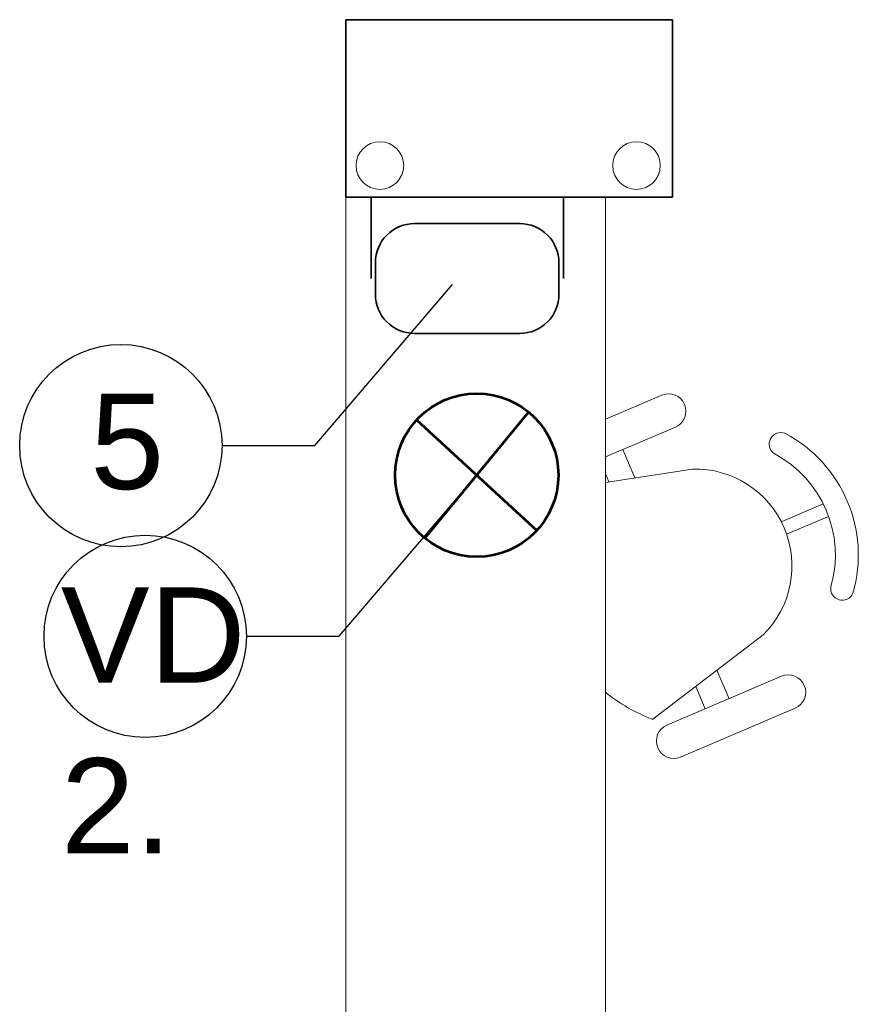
# Model space of a CAD drawing. Header units: millimetres. Extents: x 282377 to 1404227, y -783705 to 1038705.
# Tile 8 of 243: x 381575 to 381768, y 1851 to 2079. Entities that reach past the tile are written whole.
import ezdxf

# ---------------------------------------------------------------- set-up
doc = ezdxf.new("R2010")
doc.units = ezdxf.units.MM
doc.layers.add('!A_aktualizacja NN_syl', color=12, linetype='Continuous')
doc.layers.add('BA_KS_ist.', color=34, linetype='Continuous', lineweight=13)
doc.layers.add('PG_WYPOSAŻENIE', color=9, linetype='Continuous', lineweight=18)
doc.styles.add('Arial', font='arial.ttf')

# ---------------------------------------------------------------- blocks, each defined once
blk = doc.blocks.new('A$C6810ecfa')
at = {"layer": 'BA_KS_ist.', "color": 18, "linetype": 'Continuous', "lineweight": 20, "ltscale": 25, "true_color": 0x000000}
for centre in [(-616.6, 574.3), (-557.31, 574.3)]:
    blk.add_circle(centre, 5.5, dxfattribs=at)

msp = doc.modelspace()

# ---------------------------------------------------------------- linework, layer by layer
at = {"layer": '!A_aktualizacja NN_syl', "lineweight": 35}
for p, q in [((381655.92, 2019.09), (381655.92, 2037.89)), ((381700.35, 2019.09), (381700.35, 2037.89))]:
    msp.add_line(p, q, dxfattribs=at)
at = {"layer": '!A_aktualizacja NN_syl'}
for p, q in [((381642.86, 1980.48), (381674.68, 2017.73)), ((381621.45, 1980.48), (381642.86, 1980.48)), ((381648.48, 1936.41), (381680.29, 1973.65)), ((381627.06, 1936.41), (381648.48, 1936.41))]:
    msp.add_line(p, q, dxfattribs=at)
at = {"layer": '!A_aktualizacja NN_syl', "lineweight": 53}
for p, q in [((381666.41, 1986.44), (381694.17, 1960.87)), ((381692.28, 1988.23), (381668.31, 1959.08))]:
    msp.add_line(p, q, dxfattribs=at)
at = {"layer": '!A_aktualizacja NN_syl', "lineweight": 35}
msp.add_lwpolyline([(381690.27, 2006.41), (381665.88, 2006.41, -0.414214), (381656.88, 2015.41), (381656.88, 2022.77, -0.414214), (381665.88, 2031.77), (381690.27, 2031.77, -0.414214), (381699.27, 2022.77), (381699.27, 2015.41, -0.414214)], format="xyb", close=True, dxfattribs=at)
at = {"layer": '!A_aktualizacja NN_syl'}
for centre in [(381598.07, 1980.48), (381603.69, 1936.41)]:
    msp.add_circle(centre, 23.37, dxfattribs=at)
at = {"layer": '!A_aktualizacja NN_syl', "lineweight": 53}
msp.add_circle((381680.29, 1973.65), 18.87, dxfattribs=at)
at = {"lineweight": 35}
for p, q in [((381650.01, 2037.89), (381650.01, 2078.89)), ((381650.01, 2078.89), (381725.51, 2078.89)), ((381725.51, 2037.89), (381725.51, 2078.89)), ((381650.01, 2037.89), (381725.51, 2037.89))]:
    msp.add_line(p, q, dxfattribs=at)
at = {"layer": 'PG_WYPOSAŻENIE'}
for p, q in [((381650.01, 2037.89), (381650.01, 1773.97)), ((381710.01, 2037.89), (381710.01, 1773.97)), ((381710.01, 1986.57), (381723.07, 1992.13)), ((381726.2, 1984.76), (381710.01, 1977.87)), ((381716.85, 1973.02), (381714.06, 1979.59)), ((381710.01, 1971.97), (381730.16, 1975.05)), ((381710.01, 1973.92), (381710.79, 1972.09)), ((381760.36, 1966.99), (381750.66, 1962.87)), ((381761.59, 1964.1), (381751.89, 1959.98)), ((381746.47, 1936.75), (381720.96, 1917.24)), ((381750.72, 1927.17), (381724.22, 1915.89)), ((381735.77, 1928.57), (381738.57, 1922)), ((381733.1, 1919.67), (381730.9, 1924.84)), ((381727.35, 1908.52), (381753.85, 1919.8))]:
    msp.add_line(p, q, dxfattribs=at)
for centre, radius, start, end in [((381724.63, 1988.44), 4, 293.0584, 113.0584), ((381750.54, 1980.82), 2.68, 69.4076, 234.9403), ((381736.63, 1955.19), 31.82, 343.9429, 62.1739), ((381736.63, 1955.19), 26.51, 343.9429, 62.1739), ((381730.73, 1952.68), 22.39, 314.654, 91.4629), ((381764.74, 1947.44), 2.68, 171.1766, 336.7093), ((381752.29, 1923.49), 4, 293.0584, 113.0584), ((381735, 1954.49), 39.82, 231.1245, 249.3469), ((381725.79, 1912.21), 4, 113.0584, 293.0584)]:
    msp.add_arc(centre, radius, start, end, dxfattribs=at)

# ---------------------------------------------------------------- block references
at = {"lineweight": 20}
msp.add_blockref('A$C6810ecfa', (382274.51, 1470.89), dxfattribs=at)

# ---------------------------------------------------------------- texts
at = {"layer": '!A_aktualizacja NN_syl', "style": 'Arial'}
for s, p in [('5', (381590.99, 1970.45)), ('VD', (381584.2, 1925.72)), ('2.', (381584.2, 1886.25))]:
    msp.add_text(s, height=22, dxfattribs=at).set_placement(p)

doc.saveas('drawing.dxf')
